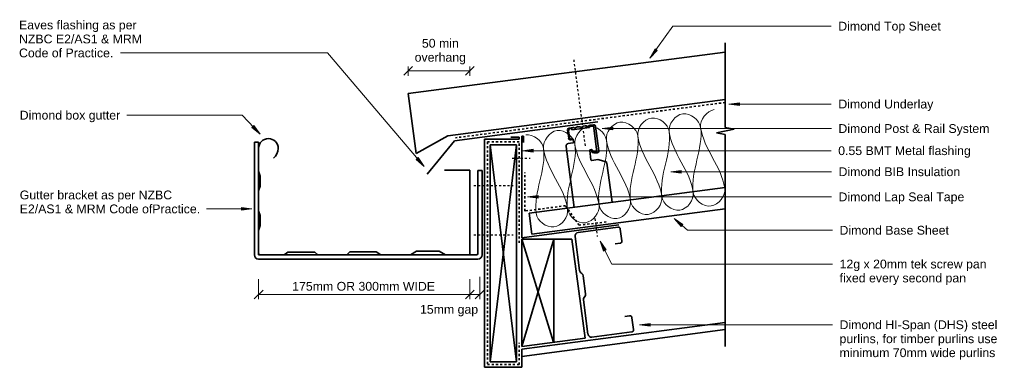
# Model space of a CAD drawing. Header units: millimetres. Extents: x 9828 to 11226, y 8578 to 9072.
import ezdxf

# ---------------------------------------------------------------- set-up
doc = ezdxf.new("R2010")
doc.units = ezdxf.units.MM
doc.linetypes.add('Dash', pattern=[6, 3, -3])
for name, color, linetype, lineweight in [('A-DETL', 90, 'Continuous', 18), ('A-DETL-MEDM', 33, 'Continuous', 35), ('A-DETL-THIN', 151, 'Continuous', 18), ('Advanced Standard System_dwg', 8, 'Continuous', 18), ('G-ANNO-TEXT', 231, 'Continuous', 9)]:
    doc.layers.add(name, color=color, linetype=linetype, lineweight=lineweight)
doc.styles.add('Arial', font='arial.ttf', dxfattribs={"height": 12.5})

# ---------------------------------------------------------------- blocks, each defined once
blk = doc.blocks.new('Advanced Standard System_dwg__ArchTick-320487-Eaves Box Gutter - Soffit')
at = {"lineweight": 18}
blk.add_line((-0.5, -0.5), (0.5, 0.5), dxfattribs=at)

msp = doc.modelspace()

# ---------------------------------------------------------------- hatches: boundary and pattern name
at = {"layer": 'G-ANNO-TEXT'}
for points in [[(10723.2, 9017.2), (10733.6, 9028.2), (10730.4, 9030.6)], [(10835.4, 8952.1), (10850.4, 8950.1), (10850.4, 8954.1)], [(10169.8, 8909.4), (10160.9, 8921.6), (10158, 8918.9)], [(10655.5, 8917.4), (10670.5, 8915.4), (10670.5, 8919.3)], [(10542.6, 8885.9), (10557.6, 8883.9), (10557.6, 8887.9)], [(10402.5, 8863.4), (10394.3, 8876.1), (10391.3, 8873.6)], [(10752.7, 8856.1), (10767.7, 8854.1), (10767.7, 8858)], [(10549.4, 8820.4), (10564.4, 8818.4), (10564.4, 8822.4)], [(10158.1, 8803.2), (10143.1, 8805.2), (10143.1, 8801.3)], [(10757.6, 8789.8), (10767.5, 8778.4), (10770.1, 8781.3)], [(10652.3, 8757.3), (10657.4, 8743.1), (10660.9, 8744.9)], [(10708.4, 8638.7), (10723.4, 8636.7), (10723.4, 8640.7)]]:
    msp.add_hatch(color=7, dxfattribs=at).paths.add_polyline_path(points)

# ---------------------------------------------------------------- linework, layer by layer
at = {"layer": 'A-DETL', "linetype": 'Dash', "lineweight": 25}
for p, q in [((10614.9, 9014.9), (10631.2, 8892.2)), ((10527.5, 8875.1), (10553.3, 8875.1)), ((10472.9, 8836.5), (10528.9, 8836.5)), ((10645, 8789.5), (10648.4, 8764.2)), ((10472.9, 8766.5), (10528.9, 8766.5))]:
    msp.add_line(p, q, dxfattribs=at)
at = {"layer": 'A-DETL', "linetype": 'Dash', "lineweight": 35}
for p, q in [((10830.1, 8954.4), (10446.9, 8904.2)), ((10537.5, 8898.3), (10492.5, 8898.3)), ((10492.5, 8898.3), (10492.5, 8582.3)), ((10537.5, 8755), (10537.5, 8898.3)), ((10545.5, 8800.2), (10545.5, 8855.1)), ((10603.3, 8807.8), (10545.5, 8800.2)), ((10622.7, 8780.1), (10603.3, 8807.8)), ((10661, 8784.7), (10622.7, 8780.1)), ((10537.5, 8582.3), (10537.5, 8612.9)), ((10492.5, 8582.3), (10537.5, 8582.3))]:
    msp.add_line(p, q, dxfattribs=at)
at = {"layer": 'A-DETL'}
for points in [[(10750.5, 8913), (10749.1, 8923.5), (10768.3, 8950), (10793.8, 8929.4), (10795.2, 8918.9)], [(10795.2, 8918.9), (10793.8, 8929.4), (10804, 8942.8), (10814.5, 8944.2)], [(10616.7, 8895.1), (10615.3, 8905.7), (10634.5, 8932.2), (10659.9, 8911.6), (10661.3, 8901.1)], [(10661.3, 8901.1), (10659.9, 8911.6), (10679.1, 8938.1), (10704.5, 8917.5), (10705.9, 8907)], [(10705.9, 8907), (10704.5, 8917.5), (10723.7, 8944.1), (10749.1, 8923.5), (10750.5, 8913)], [(10546.9, 8908.5), (10557.4, 8909.9), (10570.7, 8899.7), (10572.1, 8889.2)], [(10572.1, 8889.2), (10570.7, 8899.7), (10589.9, 8926.3), (10615.3, 8905.7), (10616.7, 8895.1)], [(10705.9, 8907), (10710, 8876.4), (10691.4, 8845.5), (10695.5, 8814.8)], [(10740.1, 8820.8), (10736, 8851.4), (10710, 8876.4), (10705.9, 8907)], [(10750.5, 8913), (10754.6, 8882.3), (10736, 8851.4), (10740.1, 8820.8)], [(10784.7, 8826.7), (10780.7, 8857.4), (10754.6, 8882.3), (10750.5, 8913)], [(10795.2, 8918.9), (10799.2, 8888.3), (10780.7, 8857.4), (10784.7, 8826.7)], [(10829.3, 8832.7), (10825.3, 8863.3), (10799.2, 8888.3), (10795.2, 8918.9)], [(10616.7, 8895.1), (10620.8, 8864.5), (10602.2, 8833.6), (10606.3, 8803)], [(10650.9, 8808.9), (10646.8, 8839.5), (10620.8, 8864.5), (10616.7, 8895.1)], [(10661.3, 8901.1), (10665.4, 8870.4), (10646.8, 8839.5), (10650.9, 8808.9)], [(10695.5, 8814.8), (10691.4, 8845.5), (10665.4, 8870.4), (10661.3, 8901.1)], [(10572.1, 8889.2), (10576.2, 8858.5), (10557.6, 8827.7), (10561.7, 8797)], [(10606.3, 8803), (10602.2, 8833.6), (10576.2, 8858.5), (10572.1, 8889.2)], [(10740.1, 8820.8), (10741.5, 8810.3), (10767, 8789.7), (10786.1, 8816.2), (10784.7, 8826.7)], [(10784.7, 8826.7), (10786.1, 8816.2), (10811.6, 8795.6), (10830.7, 8822.2), (10829.3, 8832.7)], [(10606.3, 8803), (10607.7, 8792.4), (10633.2, 8771.8), (10652.3, 8798.4), (10650.9, 8808.9)], [(10650.9, 8808.9), (10652.3, 8798.4), (10677.8, 8777.8), (10696.9, 8804.3), (10695.5, 8814.8)], [(10695.5, 8814.8), (10696.9, 8804.3), (10722.4, 8783.7), (10741.5, 8810.3), (10740.1, 8820.8)], [(10561.7, 8797), (10563.1, 8786.5), (10588.5, 8765.9), (10607.7, 8792.4), (10606.3, 8803)]]:
    msp.add_open_spline(points, degree=3, dxfattribs=at)
at = {"layer": 'A-DETL-MEDM'}
for p, q in [((10830.1, 9038.9), (10830.1, 8919)), ((10379.9, 8967.1), (10830.1, 9026)), ((10391.1, 8882.1), (10379.9, 8967.1)), ((10436.4, 8906.9), (10830.1, 8958.5)), ((10649.4, 8926.7), (10445.9, 8900.1)), ((10622.5, 8920), (10619.9, 8919.6)), ((10627.8, 8920.4), (10626.3, 8919.4)), ((10631.4, 8921.2), (10628.8, 8920.8)), ((10634.2, 8920.5), (10632.5, 8921.1)), ((10636.7, 8921.6), (10635.3, 8920.6)), ((10642.9, 8921.5), (10636.9, 8920.7)), ((10636.9, 8920.7), (10637.2, 8918.7)), ((10643.1, 8922.7), (10637.7, 8922)), ((10647.8, 8884.3), (10642.9, 8921.5)), ((10650.5, 8885.8), (10645.9, 8920.6)), ((10391.1, 8882.1), (10436.4, 8906.9)), ((10541.5, 8762.4), (10541.5, 8906.7)), ((10541.5, 8906.7), (10543.5, 8906.7)), ((10543.5, 8906.7), (10543.5, 8897.5)), ((10606.2, 8915.3), (10607.8, 8903.5)), ((10607.7, 8914), (10609.3, 8902.4)), ((10613.6, 8918.8), (10608.3, 8918.1)), ((10612.1, 8917.4), (10608.5, 8916.9)), ((10612.3, 8915.4), (10612.1, 8917.4)), ((10637.2, 8918.7), (10612.3, 8915.4)), ((10616.3, 8918.1), (10614.7, 8918.7)), ((10618.8, 8919.2), (10617.4, 8918.2)), ((10625.2, 8919.3), (10623.6, 8919.9)), ((10842.6, 8916.5), (10817.6, 8911.5)), ((10817.6, 8911.5), (10830.1, 8909)), ((10830.1, 8919), (10842.6, 8916.5)), ((10830.1, 8909), (10830.1, 8607.7)), ((10167.5, 8898.1), (10161.5, 8898.1)), ((10161.5, 8898.1), (10161.5, 8738.1)), ((10167.5, 8740.1), (10167.5, 8898.1)), ((10445.9, 8900.1), (10406.9, 8852.4)), ((10537.5, 8902.3), (10488.5, 8902.3)), ((10488.5, 8902.3), (10488.5, 8578.3)), ((10496.5, 8894.3), (10533.5, 8586.3)), ((10496.5, 8586.3), (10533.5, 8894.3)), ((10496.5, 8894.3), (10496.5, 8586.3)), ((10533.5, 8894.3), (10496.5, 8894.3)), ((10525.5, 8905.3), (10537.5, 8905.3)), ((10533.5, 8586.3), (10533.5, 8894.3)), ((10537.5, 8905.3), (10537.5, 8902.3)), ((10613.8, 8896.9), (10607.3, 8896.1)), ((10609.3, 8902.4), (10613, 8902.9)), ((10610.8, 8901.4), (10614.1, 8902.2)), ((10614.1, 8902), (10614.6, 8898)), ((10167.5, 8889.1), (10167.5, 8856.7)), ((10604.2, 8891.8), (10615.7, 8805.4)), ((10639.4, 8873), (10637.7, 8886.2)), ((10638.5, 8887.3), (10640.3, 8887.5)), ((10640.3, 8887), (10640.6, 8884.8)), ((10641.5, 8886.7), (10641.7, 8884.7)), ((10643, 8883.6), (10647.8, 8884.3)), ((10643.3, 8882.7), (10648.3, 8883.1)), ((10649.1, 8873.3), (10640.5, 8872.2)), ((10660.8, 8870.1), (10649.1, 8873.3)), ((10669.1, 8816.8), (10662.2, 8868.4)), ((10167.5, 8856.7), (10169.9, 8849.7)), ((10467.5, 8858.1), (10431.5, 8858.1)), ((10467.5, 8738.1), (10467.5, 8858.1)), ((10485, 8857.9), (10479, 8857.9)), ((10479, 8857.9), (10479, 8740.1)), ((10485, 8738.1), (10485, 8857.9)), ((10169.9, 8849.7), (10169.9, 8835.7)), ((10169.9, 8835.7), (10167.5, 8828.7)), ((10167.5, 8828.7), (10167.5, 8800.7)), ((10830.1, 8833.5), (10551.7, 8797)), ((10669.7, 8812.5), (10669.1, 8816.8)), ((10167.5, 8800.7), (10169.9, 8793.7)), ((10551.7, 8797), (10555.6, 8767.3)), ((10830.1, 8803.2), (10555.6, 8767.3)), ((10169.9, 8793.7), (10169.9, 8779.7)), ((10679, 8780.4), (10541.5, 8762.4)), ((10169.9, 8779.7), (10167.5, 8772.7)), ((10167.5, 8772.7), (10167.5, 8738.1)), ((10621.2, 8769.8), (10677.8, 8777.2)), ((10681.1, 8774.7), (10683.3, 8757.8)), ((10541.5, 8760.1), (10586.4, 8613.9)), ((10541.5, 8608), (10586.5, 8760.1)), ((10541.5, 8608), (10541.5, 8760.1)), ((10541.5, 8760.1), (10586.5, 8760.1)), ((10586.5, 8760.1), (10612.5, 8760.1)), ((10586.5, 8760.1), (10586.5, 8613.9)), ((10612.5, 8760.1), (10631.2, 8619.8)), ((10623.3, 8715.7), (10616.9, 8764.2)), ((10680.8, 8754.4), (10673.8, 8753.5)), ((10203.6, 8738.1), (10208.9, 8742)), ((10208.9, 8742), (10247.5, 8742)), ((10247.5, 8742), (10251.6, 8738.1)), ((10292.8, 8738.1), (10296.9, 8742.5)), ((10296.9, 8742.5), (10334.5, 8742.5)), ((10334.5, 8742.5), (10341, 8738.1)), ((10383.1, 8738.1), (10391.8, 8743.4)), ((10391.8, 8743.4), (10424.1, 8743.4)), ((10424.1, 8743.4), (10432.8, 8738.1)), ((10167.5, 8738.1), (10203.6, 8738.1)), ((10167.5, 8732.1), (10479, 8732.1)), ((10477, 8738.1), (10169.5, 8738.1)), ((10251.6, 8738.1), (10292.8, 8738.1)), ((10341, 8738.1), (10383.1, 8738.1)), ((10432.8, 8738.1), (10467.5, 8738.1)), ((10626.4, 8711.4), (10625.2, 8712.4)), ((10631.7, 8682.5), (10628.4, 8708.1)), ((10635.2, 8625.4), (10628.8, 8673.9)), ((10629.8, 8677.6), (10630.7, 8678.8)), ((10541.1, 8603.9), (10830.1, 8642)), ((10687.4, 8650.4), (10694.3, 8651.3)), ((10697.7, 8648.7), (10699.9, 8631.9)), ((10830.1, 8631.9), (10541.1, 8593.8)), ((10697.3, 8628.5), (10640.8, 8621.1)), ((10631.2, 8619.8), (10541.5, 8608)), ((10541.1, 8578.3), (10541.1, 8604.3)), ((10496.5, 8586.3), (10533.5, 8586.3)), ((10488.5, 8578.3), (10541.1, 8578.3))]:
    msp.add_line(p, q, dxfattribs=at)
for centre, radius, start, end in [((10622.8, 8917.6), 2.45, 71.2562, 97.5875), ((10629.1, 8918.4), 2.45, 97.5875, 123.9189), ((10631.8, 8918.8), 2.45, 71.2562, 97.5875), ((10634.6, 8921.6), 1.25, 251.2562, 303.9189), ((10638, 8919.6), 2.45, 97.5875, 123.9189), ((10643.4, 8920.3), 2.45, 7.5875, 97.5875), ((10608.6, 8915.7), 2.45, 97.5875, 187.5875), ((10611.7, 8914.5), 4.02, 144.0071, 187.5875), ((10613.9, 8916.4), 2.45, 71.2562, 97.5875), ((10616.7, 8919.3), 1.25, 251.2562, 303.9189), ((10620.2, 8917.2), 2.45, 97.5875, 123.9189), ((10625.6, 8920.5), 1.25, 251.2562, 303.9189), ((10181.5, 8889.1), 14, 360, 180), ((10610.2, 8903.8), 2.45, 187.5875, 283.5875), ((10613.1, 8901.9), 1, 7.5875, 97.5875), ((10613.7, 8897.9), 1, 277.5875, 7.5875), ((10175.7, 8890.2), 19.8, 310.2048, 356.6651), ((10638.6, 8886.3), 1, 97.5875, 187.5875), ((10640.5, 8886.5), 1, 7.5875, 97.5875), ((10643.1, 8885.1), 2.45, 187.5875, 274.7275), ((10642.9, 8884.8), 1.2, 187.5875, 272.8104), ((10648.1, 8885.5), 2.45, 274.7275, 7.5875), ((10640.4, 8873.2), 1, 187.5875, 277.5875), ((10660.2, 8868.2), 2.01, 7.5875, 74.1663), ((10621.9, 8764.8), 5, 97.5, 187.5), ((10678.1, 8774.3), 3, 7.5, 97.5), ((10680.4, 8757.4), 3, 277.5, 7.5), ((10169.5, 8740.1), 2, 180, 270), ((10477, 8740.1), 2, 270, 0), ((10167.5, 8738.1), 6, 180, 270), ((10479, 8738.1), 6, 270, 0), ((10628.3, 8716.3), 5, 187.5, 232.5), ((10623.4, 8707.5), 5, 7.5, 52.5), ((10626.8, 8681.8), 5, 322.5, 7.5), ((10633.8, 8674.5), 5, 142.5, 187.5), ((10694.7, 8648.4), 3, 7.5, 97.5), ((10696.9, 8631.5), 3, 277.5, 7.5), ((10640.2, 8626), 5, 187.5, 277.5)]:
    msp.add_arc(centre, radius, start, end, dxfattribs=at)
msp.add_open_spline([(10607.3, 8896.1), (10606.8, 8896), (10606, 8895.7), (10605.1, 8895), (10604.6, 8894.2), (10604.1, 8893.1), (10604.1, 8892.3), (10604.2, 8891.8)], degree=3, knots=[0, 0, 0, 0, 0.285714, 0.428571, 0.571429, 0.785714, 1, 1, 1, 1], dxfattribs=at)
at = {"layer": 'A-DETL-THIN'}
for p, q in [((10379.9, 8992.1), (10379.9, 9005.4)), ((10467.5, 8992.1), (10467.5, 9005.4)), ((10467.5, 8999.2), (10379.9, 8999.2)), ((10167.5, 8703.5), (10167.5, 8675.3)), ((10467.5, 8675.3), (10467.5, 8703.5)), ((10467.5, 8703.5), (10467.5, 8675.3)), ((10481.5, 8706.6), (10481.5, 8675.3)), ((10167.5, 8681.6), (10467.5, 8681.6)), ((10467.5, 8681.6), (10481.5, 8681.6))]:
    msp.add_line(p, q, dxfattribs=at)
at = {"layer": 'G-ANNO-TEXT', "color": 250}
for p, q in [((10723.2, 9017.2), (10755.9, 9062.7)), ((10755.9, 9062.7), (10980.6, 9062.7)), ((10013.5, 9024.7), (9971.2, 9024.7)), ((10265.1, 9024.7), (10013.5, 9024.7)), ((10402.5, 8863.4), (10265.1, 9024.7)), ((10730.4, 9030.6), (10723.2, 9017.2)), ((10723.2, 9017.2), (10733.6, 9028.2)), ((10733.6, 9028.2), (10730.4, 9030.6)), ((10850.4, 8954.1), (10835.4, 8952.1)), ((10835.4, 8952.1), (10850.4, 8950.1)), ((10835.4, 8952.1), (10980.7, 8952.1)), ((10850.4, 8950.1), (10850.4, 8954.1)), ((9980.5, 8936.4), (9980.2, 8936.4)), ((10144, 8936.4), (9980.5, 8936.4)), ((10169.8, 8909.4), (10144, 8936.4)), ((10160.9, 8921.6), (10158, 8918.9)), ((10169.8, 8909.4), (10160.9, 8921.6)), ((10158, 8918.9), (10169.8, 8909.4)), ((10670.5, 8919.3), (10655.5, 8917.4)), ((10655.5, 8917.4), (10670.5, 8915.4)), ((10655.5, 8917.4), (10980.8, 8917.4)), ((10670.5, 8915.4), (10670.5, 8919.3)), ((10557.6, 8887.9), (10542.6, 8885.9)), ((10542.6, 8885.9), (10557.6, 8883.9)), ((10542.6, 8885.9), (10980.5, 8885.9)), ((10557.6, 8883.9), (10557.6, 8887.9)), ((10394.3, 8876.1), (10391.3, 8873.6)), ((10391.3, 8873.6), (10402.5, 8863.4)), ((10402.5, 8863.4), (10394.3, 8876.1)), ((10767.7, 8858), (10752.7, 8856.1)), ((10752.7, 8856.1), (10767.7, 8854.1)), ((10752.7, 8856.1), (10981, 8856.1)), ((10767.7, 8854.1), (10767.7, 8858)), ((10564.4, 8822.4), (10549.4, 8820.4)), ((10564.4, 8818.4), (10564.4, 8822.4)), ((10549.4, 8820.4), (10564.4, 8818.4)), ((10549.4, 8820.4), (10981, 8820.4)), ((10122.3, 8803.2), (10093.6, 8803.2)), ((10158.1, 8803.2), (10122.3, 8803.2)), ((10158.1, 8803.2), (10143.1, 8805.2)), ((10143.1, 8805.2), (10143.1, 8801.3)), ((10143.1, 8801.3), (10158.1, 8803.2)), ((10757.6, 8789.8), (10767.5, 8778.4)), ((10770.1, 8781.3), (10757.6, 8789.8)), ((10757.6, 8789.8), (10776.5, 8773)), ((10767.5, 8778.4), (10770.1, 8781.3)), ((10776.5, 8773), (10982.4, 8773)), ((10652.3, 8757.3), (10657.4, 8743.1)), ((10660.9, 8744.9), (10652.3, 8757.3)), ((10652.3, 8757.3), (10669, 8725)), ((10657.4, 8743.1), (10660.9, 8744.9)), ((10669, 8725), (10982.5, 8725)), ((10723.4, 8640.7), (10708.4, 8638.7)), ((10723.4, 8636.7), (10723.4, 8640.7)), ((10708.4, 8638.7), (10723.4, 8636.7)), ((10708.4, 8638.7), (10982.4, 8638.7))]:
    msp.add_line(p, q, dxfattribs=at)

# ---------------------------------------------------------------- block references
at = {"layer": 'Advanced Standard System_dwg', "color": 7, "xscale": 12.5, "yscale": 12.5, "zscale": 12.5, "rotation": 180}
for p in [(10379.9, 8999.2), (10167.5, 8681.6), (10467.5, 8681.6)]:
    msp.add_blockref('Advanced Standard System_dwg__ArchTick-320487-Eaves Box Gutter - Soffit', p, dxfattribs=at)
at = {"layer": 'Advanced Standard System_dwg', "color": 7, "xscale": 12.5, "yscale": 12.5, "zscale": 12.5}
for p in [(10467.5, 8999.2), (10467.5, 8681.6), (10481.5, 8681.6)]:
    msp.add_blockref('Advanced Standard System_dwg__ArchTick-320487-Eaves Box Gutter - Soffit', p, dxfattribs=at)

# ---------------------------------------------------------------- texts
at = {"layer": 'G-ANNO-TEXT', "color": 7, "char_height": 12.5, "attachment_point": 1, "style": 'Arial'}
for s, insert, width in [('Eaves flashing as per', (9827.3, 9070.7), 201.624), ('Dimond Top Sheet', (10990.6, 9069), 175.169), ('NZBC E2/AS1 & MRM', (9827.3, 9050.8), 210.443), ('Code of Practice.', (9827.3, 9031), 162.342), ('50 min', (10399.4, 9044.7), 62.932), ('overhang', (10389.1, 9024.8), 87.384), ('Dimond Underlay', (10990.7, 8958.4), 161.139), ('Dimond box gutter', (9828.3, 8942.6), 171.962), ('Dimond Post & Rail System', (10990.8, 8923.6), 258.945), ('0.55 BMT Metal flashing', (10990.5, 8892.2), 226.076), ('Dimond BIB Insulation', (10991, 8862.3), 206.835), ('Gutter bracket as per NZBC', (9828.3, 8829.3), 262.553), ('Dimond Lap Seal Tape', (10991, 8826.6), 214.852), ('E2/AS1 & MRM Code ofPractice.', (9828.3, 8809.5), 309.451), ('Dimond Base Sheet', (10992.4, 8779.2), 186.793), ('12g x 20mm tek screw pan', (10992.5, 8731.2), 253.333), ('fixed every second pan', (10992.5, 8711.4), 215.654), ('175mm OR 300mm WIDE', (10215.2, 8699.6), 247.721), ('15mm gap', (10396.7, 8666.9), 100.612), ('Dimond HI-Span (DHS) steel', (10992.4, 8645), 270.57), ('purlins, for timber purlins use', (10992.4, 8625.1), 269.367), ('minimum 70mm wide purlins', (10992.4, 8605.3), 266.16)]:
    msp.add_mtext(s, dxfattribs=dict(at, insert=insert, width=width))

doc.saveas('drawing.dxf')
